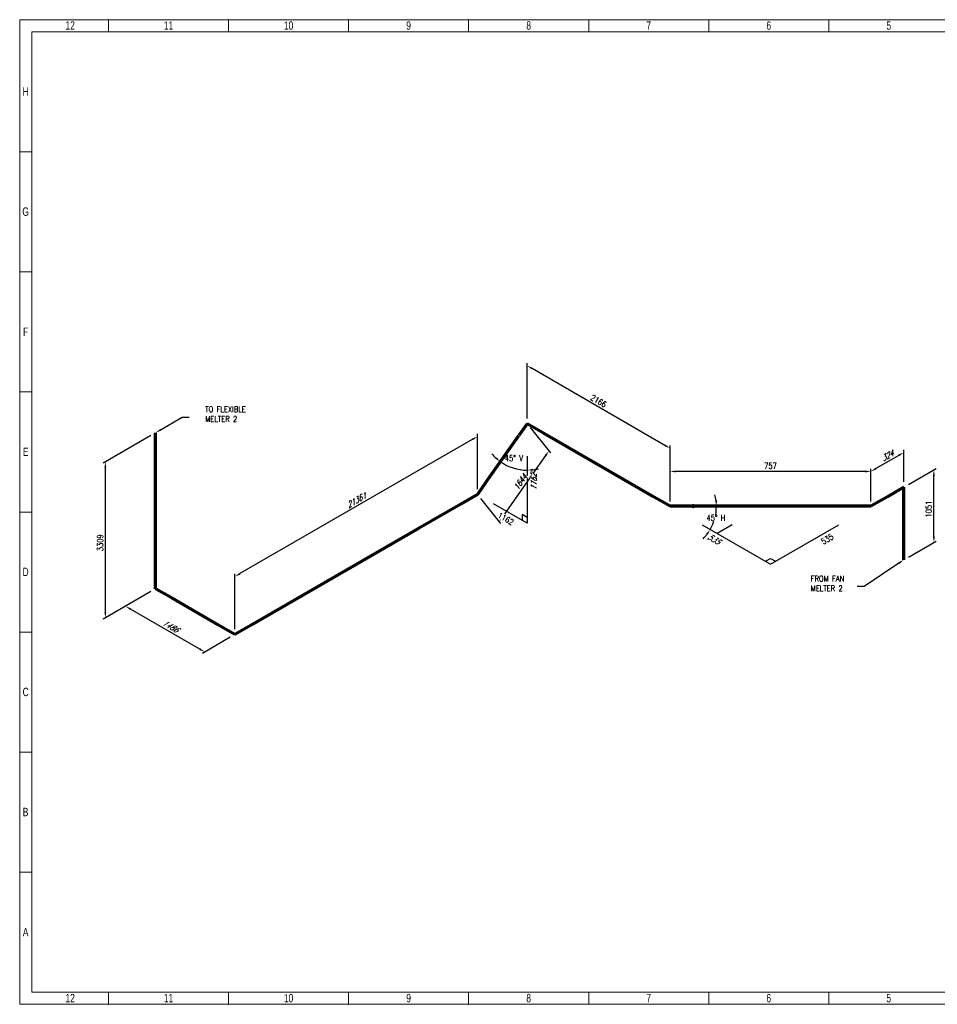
# Model space of a CAD drawing. Header units: millimetres. Extents: x 0 to 594, y 0 to 424.
# Tile 1 of 14: x 0 to 396, y 0 to 424. Entities that reach past the tile are written whole.
import ezdxf
from ezdxf import colors
from ezdxf.entities.mleader import LeaderData, LeaderLine
from ezdxf.math import Vec2, Vec3

# ---------------------------------------------------------------- set-up
doc = ezdxf.new("R2010")
doc.units = ezdxf.units.MM
doc.header["$LTSCALE"] = 0.25
for name, color, linetype in [('Annotation', 7, 'Continuous'), ('Dimension', 1, 'Continuous'), ('Skew Box', 7, 'Continuous'), ('Weld', 1, 'Continuous')]:
    doc.layers.add(name, color=color, linetype=linetype)
doc.layers.add('Pipe', color=3, linetype='Continuous', lineweight=70)
doc.styles.add('AdskIsoAnnotation', font='romans.shx', dxfattribs={"width": 0.8, "height": 1})
doc.styles.add('AdskIsoMetric', font='romans.shx', dxfattribs={"width": 0.8, "height": 2.5})
doc.styles.add('AdskIsoMetric-30', font='romans.shx', dxfattribs={"width": 0.8, "height": 2.5})
doc.styles.add('AdskIsoMetric16', font='romans.shx', dxfattribs={"width": 0.8, "oblique": 16.10211, "height": 2.5})
doc.styles.add('AdskIsoMetric30', font='romans.shx', dxfattribs={"width": 0.8, "oblique": 30, "height": 2.5})
doc.styles.add('SLDTEXTSTYLE3', font='TXT', dxfattribs={"width": 0.75})
doc.styles.get("Standard").update_dxf_attribs({"font": 'arial.ttf'})
doc.dimstyles.new('AdskIsoMetric', dxfattribs={"dimtxt": 2.5, "dimasz": 2.5, "dimexe": 1, "dimexo": 2, "dimgap": 0.8, "dimtad": 1, "dimdec": 0, "dimrnd": 1, "dimzin": 0, "dimdsep": 46, "dimtxsty": 'AdskIsoMetric', "dimcen": 0, "dimclrt": 7, "dimadec": 0, "dimazin": 0, "dimtfac": 1, "dimtdec": 0, "dimtmove": 1, "dimatfit": 3, "dimfxl": 1, "dimtfill": 1, "dimfrac": 2, "dimtolj": 1, "dimtzin": 0, "dimarcsym": 0})

# ---------------------------------------------------------------- blocks, each defined once
blk = doc.blocks.new('*D26')
at = {"layer": 'Defpoints', "color": 0, "transparency": 16777216}
for p in [(218.72, 250.18), (207.22, 233.82), (218.72, 230.18)]:
    blk.add_point(p, dxfattribs=at)
at = {"layer": 'Dimension', "color": 0, "lineweight": -2, "transparency": 16777216}
for start, end in [(220.5628, 227.7294), (234.8961, 270), (277.1666, 284.3333)]:
    blk.add_arc((218.72, 250.18), 20, start, end, dxfattribs=at)
at = {"layer": 'Dimension', "color": 0, "transparency": 16777216}
for points in [[(205.53, 235.71), (205.01, 235.06), (207.22, 233.82)], [(221.24, 229.92), (221.19, 230.75), (218.72, 230.18)]]:
    blk.add_solid(points, dxfattribs=at)
at = {"layer": 'Dimension', "color": 7, "transparency": 16777216, "insert": (213.03, 235.33), "char_height": 2.5, "attachment_point": 5, "style": 'AdskIsoMetric', "bg_fill": 3, "box_fill_scale": 1.1, "bg_fill_color": 256, "bg_fill_true_color": 13158600, "bg_fill_transparency": 0}
blk.add_mtext('\\A1;45° V', dxfattribs=at)
at = {"layer": 'Defpoints', "color": 0, "transparency": 16777216}
blk.add_point((214.67, 230.6), dxfattribs=at)
blk = doc.blocks.new('*D27')
at = {"layer": 'Defpoints', "color": 0, "transparency": 16777216}
blk.add_point((280.32, 214.62), dxfattribs=at)
at = {"layer": 'Dimension', "color": 0, "lineweight": -2, "transparency": 16777216}
for start, end in [(7.1666, 14.3333), (330, 360), (315.6667, 322.8334)]:
    blk.add_arc((280.32, 214.62), 20, start, end, dxfattribs=at)
at = {"layer": 'Dimension', "color": 0, "transparency": 16777216}
for points in [[(300.58, 217.14), (299.74, 217.09), (300.32, 214.62)], [(295.91, 202.77), (296.6, 202.31), (297.64, 204.62)]]:
    blk.add_solid(points, dxfattribs=at)
at = {"layer": 'Dimension', "color": 7, "transparency": 16777216, "insert": (300.13, 209.63), "char_height": 2.5, "attachment_point": 5, "style": 'AdskIsoMetric', "bg_fill": 3, "box_fill_scale": 1.1, "bg_fill_color": 256, "bg_fill_true_color": 13158600, "bg_fill_transparency": 0}
blk.add_mtext('\\A1;45° H', dxfattribs=at)
at = {"layer": 'Defpoints', "color": 0, "transparency": 16777216}
for p in [(300.32, 214.62), (297.64, 204.62), (299.11, 207.78)]:
    blk.add_point(p, dxfattribs=at)
blk = doc.blocks.new('*D28')
at = {"layer": 'Defpoints', "color": 0, "transparency": 16777216}
for p in [(394.06, 230.28), (381.07, 222.78), (381.07, 191.53)]:
    blk.add_point(p, dxfattribs=at)
at = {"layer": 'Dimension', "color": 0, "lineweight": -2, "transparency": 16777216}
for p, q in [((383.07, 223.94), (395.06, 230.86)), ((394.06, 201.53), (394.06, 227.78)), ((383.07, 192.69), (395.06, 199.61))]:
    blk.add_line(p, q, dxfattribs=at)
at = {"layer": 'Dimension', "color": 0, "transparency": 16777216}
for points in [[(393.65, 227.78), (394.48, 227.78), (394.06, 230.28)], [(393.65, 201.53), (394.48, 201.53), (394.06, 199.03)]]:
    blk.add_solid(points, dxfattribs=at)
at = {"layer": 'Dimension', "color": 7, "transparency": 16777216, "insert": (391.82, 213.37), "char_height": 2.5, "attachment_point": 5, "rotation": 90, "style": 'AdskIsoMetric-30', "bg_fill": 3, "box_fill_scale": 1.1, "bg_fill_color": 256, "bg_fill_true_color": 13158600, "bg_fill_transparency": 0}
blk.add_mtext('\\A1;1051', dxfattribs=at)
blk = doc.blocks.new('*D29')
at = {"layer": 'Defpoints', "color": 0, "transparency": 16777216}
for p in [(366.93, 229.62), (381.07, 222.78), (366.93, 214.62)]:
    blk.add_point(p, dxfattribs=at)
at = {"layer": 'Dimension', "color": 0, "lineweight": -2, "transparency": 16777216}
for p, q in [((381.07, 225.09), (381.07, 238.94)), ((378.91, 236.53), (369.1, 230.87)), ((366.93, 216.93), (366.93, 230.77))]:
    blk.add_line(p, q, dxfattribs=at)
at = {"layer": 'Dimension', "color": 0, "transparency": 16777216}
blk.add_solid([(368.89, 231.23), (369.31, 230.51), (366.93, 229.62)], dxfattribs=at)
at = {"layer": 'Dimension', "color": 7, "transparency": 16777216, "insert": (374, 236.29), "char_height": 2.5, "attachment_point": 5, "rotation": 30, "style": 'AdskIsoMetric30', "bg_fill": 3, "box_fill_scale": 1.1, "bg_fill_color": 256, "bg_fill_true_color": 13158600, "bg_fill_transparency": 0}
blk.add_mtext('\\A1;324', dxfattribs=at)
at = {"layer": 'Dimension', "color": 0, "transparency": 16777216}
blk.add_solid([(378.7, 236.9), (379.12, 236.17), (381.07, 237.78)], dxfattribs=at)
blk = doc.blocks.new('*D30')
at = {"layer": 'Defpoints', "color": 0, "transparency": 16777216}
for p in [(280.32, 229.62), (280.32, 214.62), (366.93, 214.62)]:
    blk.add_point(p, dxfattribs=at)
at = {"layer": 'Dimension', "color": 0, "lineweight": -2, "transparency": 16777216}
for p, q in [((280.32, 216.62), (280.32, 230.62)), ((364.43, 229.62), (282.82, 229.62)), ((366.93, 216.62), (366.93, 230.62))]:
    blk.add_line(p, q, dxfattribs=at)
at = {"layer": 'Dimension', "color": 0, "transparency": 16777216}
for points in [[(282.82, 230.04), (282.82, 229.2), (280.32, 229.62)], [(364.43, 230.04), (364.43, 229.2), (366.93, 229.62)]]:
    blk.add_solid(points, dxfattribs=at)
at = {"layer": 'Dimension', "color": 7, "transparency": 16777216, "insert": (323.62, 232.01), "char_height": 2.5, "attachment_point": 5, "style": 'AdskIsoMetric', "bg_fill": 3, "box_fill_scale": 1.1, "bg_fill_color": 256, "bg_fill_true_color": 13158600, "bg_fill_transparency": 0}
blk.add_mtext('\\A1;757', dxfattribs=at)
blk = doc.blocks.new('*D33')
at = {"layer": 'Defpoints', "color": 0, "transparency": 16777216}
for p in [(218.72, 275.18), (218.72, 250.18), (280.32, 214.62)]:
    blk.add_point(p, dxfattribs=at)
at = {"layer": 'Dimension', "color": 0, "lineweight": -2, "transparency": 16777216}
for p, q in [((218.72, 252.49), (218.72, 276.34)), ((278.15, 240.87), (220.89, 273.93)), ((280.32, 216.93), (280.32, 240.77))]:
    blk.add_line(p, q, dxfattribs=at)
at = {"layer": 'Dimension', "color": 0, "transparency": 16777216}
for points in [[(221.1, 274.29), (220.68, 273.57), (218.72, 275.18)], [(278.36, 241.23), (277.94, 240.51), (280.32, 239.62)]]:
    blk.add_solid(points, dxfattribs=at)
at = {"layer": 'Dimension', "color": 7, "transparency": 16777216, "insert": (249.52, 259.99), "char_height": 2.5, "attachment_point": 5, "rotation": 330, "style": 'AdskIsoMetric-30', "bg_fill": 3, "box_fill_scale": 1.1, "bg_fill_color": 256, "bg_fill_true_color": 13158600, "bg_fill_transparency": 0}
blk.add_mtext('\\A1;2166', dxfattribs=at)
blk = doc.blocks.new('*D34')
at = {"layer": 'Defpoints', "color": 0, "transparency": 16777216}
for p in [(218.72, 250.18), (197.27, 219.65), (206.66, 207.96)]:
    blk.add_point(p, dxfattribs=at)
at = {"layer": 'Dimension', "color": 0, "lineweight": -2, "transparency": 16777216}
for p, q in [((220.03, 248.56), (228.77, 237.68)), ((226.68, 236.44), (208.1, 210.01)), ((198.57, 218.03), (207.32, 207.15))]:
    blk.add_line(p, q, dxfattribs=at)
at = {"layer": 'Dimension', "color": 0, "transparency": 16777216}
for points in [[(226.34, 236.68), (227.02, 236.2), (228.12, 238.49)], [(207.76, 210.25), (208.44, 209.77), (206.66, 207.96)]]:
    blk.add_solid(points, dxfattribs=at)
at = {"layer": 'Dimension', "color": 7, "transparency": 16777216, "insert": (215.86, 225.13), "char_height": 2.5, "attachment_point": 5, "rotation": 54.8961, "style": 'AdskIsoMetric16', "bg_fill": 3, "box_fill_scale": 1.1, "bg_fill_color": 256, "bg_fill_true_color": 13158600, "bg_fill_transparency": 0}
blk.add_mtext('\\A1;1644', dxfattribs=at)
blk = doc.blocks.new('*D39')
at = {"layer": 'Defpoints', "color": 0, "transparency": 16777216}
for p in [(197.27, 219.65), (92.76, 184.32), (92.76, 159.32)]:
    blk.add_point(p, dxfattribs=at)
at = {"layer": 'Dimension', "color": 0, "lineweight": -2, "transparency": 16777216}
for p, q in [((195.1, 243.4), (94.93, 185.57)), ((197.27, 221.96), (197.27, 245.81)), ((92.76, 161.63), (92.76, 185.47))]:
    blk.add_line(p, q, dxfattribs=at)
at = {"layer": 'Dimension', "color": 0, "transparency": 16777216}
for points in [[(194.89, 243.77), (195.31, 243.04), (197.27, 244.65)], [(94.72, 185.93), (95.14, 185.21), (92.76, 184.32)]]:
    blk.add_solid(points, dxfattribs=at)
at = {"layer": 'Dimension', "color": 7, "transparency": 16777216, "insert": (145.01, 217.07), "char_height": 2.5, "attachment_point": 5, "rotation": 30, "style": 'AdskIsoMetric30', "bg_fill": 3, "box_fill_scale": 1.1, "bg_fill_color": 256, "bg_fill_true_color": 13158600, "bg_fill_transparency": 0}
blk.add_mtext('\\A1;21361', dxfattribs=at)
blk = doc.blocks.new('*D40')
at = {"layer": 'Defpoints', "color": 0, "transparency": 16777216}
for p in [(58.59, 179.05), (45.6, 171.55), (92.76, 159.32)]:
    blk.add_point(p, dxfattribs=at)
at = {"layer": 'Dimension', "color": 0, "lineweight": -2, "transparency": 16777216}
for p, q in [((56.59, 177.9), (44.6, 170.97)), ((77.61, 153.07), (47.76, 170.3)), ((90.76, 158.16), (78.77, 151.24))]:
    blk.add_line(p, q, dxfattribs=at)
at = {"layer": 'Dimension', "color": 0, "transparency": 16777216}
for points in [[(47.97, 170.66), (47.55, 169.94), (45.6, 171.55)], [(77.82, 153.43), (77.4, 152.71), (79.77, 151.82)]]:
    blk.add_solid(points, dxfattribs=at)
at = {"layer": 'Dimension', "color": 7, "transparency": 16777216, "insert": (64.92, 162.98), "char_height": 2.5, "attachment_point": 5, "rotation": 330, "style": 'AdskIsoMetric30', "bg_fill": 3, "box_fill_scale": 1.1, "bg_fill_color": 256, "bg_fill_true_color": 13158600, "bg_fill_transparency": 0}
blk.add_mtext('\\A1;1486', dxfattribs=at)
blk = doc.blocks.new('*D43')
at = {"layer": 'Defpoints', "color": 0, "transparency": 16777216}
for p in [(58.59, 246.28), (36.94, 233.78), (58.59, 179.05)]:
    blk.add_point(p, dxfattribs=at)
at = {"layer": 'Dimension', "color": 0, "lineweight": -2, "transparency": 16777216}
for p, q in [((56.59, 245.13), (35.94, 233.2)), ((36.94, 169.05), (36.94, 231.28)), ((56.59, 177.9), (35.94, 165.97))]:
    blk.add_line(p, q, dxfattribs=at)
at = {"layer": 'Dimension', "color": 0, "transparency": 16777216}
for points in [[(36.52, 231.28), (37.35, 231.28), (36.94, 233.78)], [(36.52, 169.05), (37.35, 169.05), (36.94, 166.55)]]:
    blk.add_solid(points, dxfattribs=at)
at = {"layer": 'Dimension', "color": 7, "transparency": 16777216, "insert": (34.7, 198.87), "char_height": 2.5, "attachment_point": 5, "rotation": 90, "style": 'AdskIsoMetric-30', "bg_fill": 3, "box_fill_scale": 1.1, "bg_fill_color": 256, "bg_fill_true_color": 13158600, "bg_fill_transparency": 0}
blk.add_mtext('\\A1;3309', dxfattribs=at)
blk = doc.blocks.new('*D44')
at = {"layer": 'Defpoints', "color": 0, "transparency": 16777216}
for p in [(197.27, 219.65), (197.27, 219.65), (218.72, 207.27)]:
    blk.add_point(p, dxfattribs=at)
at = {"layer": 'Dimension', "color": 7, "transparency": 16777216, "insert": (209.53, 209.29), "char_height": 2.5, "attachment_point": 5, "rotation": 330, "style": 'AdskIsoMetric-30', "bg_fill": 3, "box_fill_scale": 1.1, "bg_fill_color": 256, "bg_fill_true_color": 13158600, "bg_fill_transparency": 0}
blk.add_mtext('\\A1;1162', dxfattribs=at)
blk = doc.blocks.new('*D45')
at = {"layer": 'Defpoints', "color": 0, "transparency": 16777216}
for p in [(218.72, 250.18), (218.72, 207.27), (218.72, 207.27)]:
    blk.add_point(p, dxfattribs=at)
at = {"layer": 'Dimension', "color": 7, "transparency": 16777216, "insert": (221.57, 225.05), "char_height": 2.5, "attachment_point": 5, "rotation": 90, "style": 'AdskIsoMetric30', "bg_fill": 3, "box_fill_scale": 1.1, "bg_fill_color": 256, "bg_fill_true_color": 13158600, "bg_fill_transparency": 0}
blk.add_mtext('\\A1;1162', dxfattribs=at)
blk = doc.blocks.new('*D46')
at = {"layer": 'Defpoints', "color": 0, "transparency": 16777216}
for p in [(280.32, 214.62), (323.62, 189.62), (323.62, 189.62)]:
    blk.add_point(p, dxfattribs=at)
at = {"layer": 'Dimension', "color": 7, "transparency": 16777216, "insert": (299.12, 200.48), "char_height": 2.5, "attachment_point": 5, "rotation": 330, "style": 'AdskIsoMetric30', "bg_fill": 3, "box_fill_scale": 1.1, "bg_fill_color": 256, "bg_fill_true_color": 13158600, "bg_fill_transparency": 0}
blk.add_mtext('\\A1;535', dxfattribs=at)
blk = doc.blocks.new('*D47')
at = {"layer": 'Defpoints', "color": 0, "transparency": 16777216}
for p in [(366.93, 214.62), (366.93, 214.62), (323.62, 189.62)]:
    blk.add_point(p, dxfattribs=at)
at = {"layer": 'Dimension', "color": 7, "transparency": 16777216, "insert": (348.12, 200.48), "char_height": 2.5, "attachment_point": 5, "rotation": 30, "style": 'AdskIsoMetric-30', "bg_fill": 3, "box_fill_scale": 1.1, "bg_fill_color": 256, "bg_fill_true_color": 13158600, "bg_fill_transparency": 0}
blk.add_mtext('\\A1;535', dxfattribs=at)
blk = doc.blocks.new('Elbow-1-Iso2DSkew90')
at = {"color": 0, "linetype": 'ByBlock', "lineweight": -2, "extrusion": (-7.20283e-12, -0.816497, -0.57735)}
for p, q in [((0, 0), (-7.07, 4.08)), ((7.07, 4.08), (0, 0)), ((0, 0), (0, 0))]:
    blk.add_line(p, q, dxfattribs=at)
blk = doc.blocks.new('Elbow-2-Iso2DSkew90')
at = {"color": 0, "linetype": 'ByBlock', "lineweight": -2, "extrusion": (0.707107, 0.408248, -0.57735)}
for p, q in [((0, 0), (0, 8.16)), ((0, 0), (0, 0)), ((7.07, -4.08), (0, 0))]:
    blk.add_line(p, q, dxfattribs=at)
blk = doc.blocks.new('Elbow-1-Iso2DSkew150')
at = {"color": 0, "linetype": 'ByBlock', "lineweight": -2, "extrusion": (-0.612372, 0.761802, -0.211325)}
for p, q in [((3.54, 5.03), (0, 0)), ((0, 0), (-7.07, -4.08)), ((0, 0), (0, 0))]:
    blk.add_line(p, q, dxfattribs=at)
blk = doc.blocks.new('Elbow-3-Iso2DSkew90')
at = {"color": 0, "linetype": 'ByBlock', "lineweight": -2, "extrusion": (-1.16415e-11, -0.816497, -0.57735)}
for p, q in [((0, 0), (-7.07, 4.08)), ((0, 0), (0, 0)), ((10, 0), (0, 0))]:
    blk.add_line(p, q, dxfattribs=at)
blk = doc.blocks.new('Elbow-4-Iso2DSkew90')
at = {"color": 0, "linetype": 'ByBlock', "lineweight": -2, "extrusion": (-0.707107, -0.408248, 0.57735)}
for p, q in [((0, 0), (-3.54, -5.03)), ((0, 0), (0, 0)), ((7.07, -4.08), (0, 0))]:
    blk.add_line(p, q, dxfattribs=at)
blk = doc.blocks.new('Elbow-5-Iso2DSkew90')
at = {"color": 0, "linetype": 'ByBlock', "lineweight": -2, "extrusion": (-1.16415e-11, -0.816497, -0.57735)}
for p, q in [((0, 0), (-10, 0)), ((7.07, 4.08), (0, 0)), ((0, 0), (0, 0))]:
    blk.add_line(p, q, dxfattribs=at)
blk = doc.blocks.new('Elbow-1-Iso2DSkew0')
at = {"color": 0, "linetype": 'ByBlock', "lineweight": -2, "extrusion": (0.707107, -0.408248, 0.57735)}
for p, q in [((0, 0), (-7.07, -4.08)), ((0, 0), (0, 0)), ((0, -8.16), (0, 0))]:
    blk.add_line(p, q, dxfattribs=at)
blk = doc.blocks.new('Buttweld')
at = {"lineweight": -2}
blk.add_hatch(color=0, dxfattribs=at).paths.add_polyline_path([(0.044, -0.003), (0.043, 0.005), (0.041, 0.013), (0.038, 0.02), (0.033, 0.026), (0.028, 0.032), (0.021, 0.037), (0.014, 0.04), (0.007, 0.042), (-0.001, 0.043), (-0.009, 0.042), (-0.017, 0.04), (-0.024, 0.037), (-0.03, 0.032), (-0.036, 0.026), (-0.04, 0.02), (-0.044, 0.013), (-0.046, 0.005), (-0.047, -0.003), (-0.046, -0.01), (-0.044, -0.018), (-0.04, -0.025), (-0.036, -0.032), (-0.03, -0.037), (-0.024, -0.042), (-0.017, -0.045), (-0.009, -0.047), (-0.001, -0.048), (0.007, -0.047), (0.014, -0.045), (0.021, -0.042), (0.028, -0.037), (0.033, -0.032), (0.038, -0.025), (0.041, -0.018), (0.043, -0.01)], is_closed=False, flags=0)
blk = doc.blocks.new('cajetin')
at = {"color": 7, "linetype": 'Continuous', "lineweight": 18}
for p, q in [((0, 0), (0, 615)), ((0, 615), (861, 615)), ((55.5, 607.5), (55.5, 615)), ((130.5, 607.5), (130.5, 615)), ((205.5, 607.5), (205.5, 615)), ((280.5, 607.5), (280.5, 615)), ((355.5, 607.5), (355.5, 615)), ((430.5, 607.5), (430.5, 615)), ((505.5, 607.5), (505.5, 615)), ((7.5, 7.5), (7.5, 607.5)), ((7.5, 607.5), (853.5, 607.5)), ((430.5, 607.5), (430.5, 607.5)), ((7.5, 532.5), (0, 532.5)), ((7.5, 457.5), (0, 457.5)), ((7.5, 382.5), (0, 382.5)), ((7.5, 307.5), (0, 307.5)), ((7.5, 307.5), (7.5, 307.5)), ((7.5, 232.5), (0, 232.5)), ((7.5, 157.5), (0, 157.5)), ((7.5, 82.5), (0, 82.5)), ((853.5, 7.5), (7.5, 7.5)), ((55.5, 7.5), (55.5, 0)), ((130.5, 7.5), (130.5, 0)), ((205.5, 7.5), (205.5, 0)), ((280.5, 7.5), (280.5, 0)), ((355.5, 7.5), (355.5, 0)), ((430.5, 7.5), (430.5, 7.5)), ((430.5, 7.5), (430.5, 0)), ((505.5, 7.5), (505.5, 0)), ((861, 0), (0, 0))]:
    blk.add_line(p, q, dxfattribs=at)
at = {"color": 7, "linetype": 'Continuous', "lineweight": 0, "char_height": 5.25, "attachment_point": 2, "style": 'SLDTEXTSTYLE3'}
for s, insert in [('12', (31.51, 613.99)), ('11', (93.01, 613.99)), ('10', (168.01, 613.99)), ('9', (243.01, 613.99)), ('8', (318.01, 613.99)), ('7', (393.01, 613.99)), ('6', (468.01, 613.99)), ('5', (543.01, 613.99)), ('H', (3.75, 572.74)), ('G', (3.68, 497.74)), ('F', (3.71, 422.74)), ('E', (3.74, 347.74)), ('D', (3.68, 272.74)), ('C', (3.73, 197.74)), ('B', (3.69, 122.74)), ('A', (3.7, 47.74)), ('12', (31.51, 6.49)), ('11', (93.01, 6.49)), ('10', (168.01, 6.49)), ('9', (243.01, 6.49)), ('8', (318.01, 6.49)), ('7', (393.01, 6.49)), ('6', (468.01, 6.49)), ('5', (543.01, 6.49))]:
    blk.add_mtext(s, dxfattribs=dict(at, insert=insert))

msp = doc.modelspace()

# ---------------------------------------------------------------- hatches: boundary and pattern name
at = {"layer": 'Skew Box', "extrusion": (-3.65624e-13, -2.93728e-13, -1)}
h = msp.add_hatch(dxfattribs=at)
h.set_pattern_fill('LINE', color=256, angle=30, style=0)
h.paths.add_polyline_path([(-218.7234, 227.1056), (-218.7234, 229.0184), (-215.0981, 231.1115), (-214.1417, 229.7508)], flags=0)
at = {"layer": 'Skew Box', "extrusion": (4.8564e-14, -8.29786e-14, -1)}
h = msp.add_hatch(dxfattribs=at)
h.set_pattern_fill('LINE', color=256, angle=150, style=0)
h.paths.add_polyline_path([(-300.3215, 203.0699), (-301.5356, 202.3689), (-308.8985, 206.6199), (-306.4703, 206.6199)], flags=0)

# ---------------------------------------------------------------- linework, layer by layer
at = {"layer": 'Skew Box', "elevation": 0}
msp.add_lwpolyline([(218.7234, 236.269), (218.7234, 207.2666), (204.2222, 215.6389)], dxfattribs=at)
at = {"layer": 'Skew Box', "color": 1}
msp.add_lwpolyline([(218.7234, 209.8066), (216.5237, 211.0766), (216.5237, 208.5366)], dxfattribs=at)
at = {"layer": 'Skew Box', "extrusion": (4.8564e-14, -8.29786e-14, -1)}
msp.add_lwpolyline([(-294.1727, 206.6199), (-323.6243, 189.616), (-353.0758, 206.6199)], dxfattribs=at)
at = {"layer": 'Skew Box', "color": 1, "extrusion": (4.8564e-14, -8.29786e-14, -1)}
msp.add_lwpolyline([(-321.4246, 190.886), (-323.6243, 192.156), (-325.824, 190.886)], dxfattribs=at)

# ---------------------------------------------------------------- leaders
at = {"layer": 'Annotation'}
ml = msp.add_multileader_mtext('Standard', dxfattribs=at)
ml.set_content('')
ml.set_leader_properties()
ml.build(insert=Vec2(0, 0))
ml.multileader.update_dxf_attribs({"dogleg_length": 3.0619, "arrow_head_size": 2.5})
ctx = ml.context
ctx.base_point, ctx.arrow_head_size = Vec3(66.9381, 253), 2.5
notes = []
notes.append((ctx, [(0, (1, 1, 0), (70, 253), (1, 0), 3.0619, [(0, [(58.5859, 246.2803)], 0, [])])]))
ctx.mtext, ml.multileader.dxf.content_type = None, 0
ml = msp.add_multileader_mtext('Standard', dxfattribs=at)
ml.set_content('')
ml.set_leader_properties()
ml.build(insert=Vec2(0, 0))
ml.multileader.update_dxf_attribs({"dogleg_length": 3.0619, "arrow_head_size": 2.5})
ctx = ml.context
ctx.base_point, ctx.arrow_head_size = Vec3(360.9381, 180), 2.5
notes.append((ctx, [(0, (1, 1, 0), (364, 180), (-1, 0), 3.0619, [(0, [(381.0743, 191.5335)], 0, [])])]))
ctx.mtext, ml.multileader.dxf.content_type = None, 0
for ctx, leaders in notes:
    for number, flags, end, landing, length, lines in leaders:
        leader = LeaderData()
        leader.index, (leader.has_last_leader_line, leader.has_dogleg_vector, leader.attachment_direction) = number, flags
        leader.last_leader_point, leader.dogleg_vector, leader.dogleg_length = Vec3(end), Vec3(landing), length
        for number, points, colour, breaks in lines:
            line = LeaderLine()
            line.index, line.vertices, line.color, line.breaks = number, Vec3.list(points), colors.encode_raw_color(colour), breaks
            leader.lines.append(line)
        ctx.leaders.append(leader)

# ---------------------------------------------------------------- next in the draw order: dimensions: what is measured, and where the dimension line sits
at = {"layer": 'Dimension'}
for base, center, p1, p2, text, override, picture, middle in [((214.6672, 230.5962), (218.7234, 250.1806), (218.7234, 230.1806), (207.2222, 233.8183), '45° V', {"dimexe": 20, "dimexo": 0, "dimtad": 4, "dimtih": 0, "dimse1": 1, "dimse2": 1, "dimsd1": 0, "dimsd2": 0}, '*D26', (213.0285, 235.3338)), ((299.1102, 207.7795), (280.3163, 214.6199), (297.6368, 204.6199), (300.3163, 214.6199), '45° H', {"dimexe": 20, "dimexo": 0, "dimtad": 1, "dimtih": 0, "dimse1": 1, "dimse2": 1, "dimsd1": 0, "dimsd2": 0}, '*D27', (300.1313, 209.6328))]:
    dim = msp.add_angular_dim_3p(base=base, center=center, p1=p1, p2=p2, text=text, dimstyle='AdskIsoMetric', override=override, dxfattribs=at)
    dim.commit()
    dim.dimension.update_dxf_attribs({"geometry": picture, "text_midpoint": middle, "dimtype": 165})
dim = msp.add_linear_dim(base=(394.0647, 230.2848), p1=(381.0743, 191.5335), p2=(381.0743, 222.7848), angle=90, text='1051', dimstyle='AdskIsoMetric', override={"dimtad": 0, "dimlfac": 33.627674, "dimtxsty": 'AdskIsoMetric-30', "dimse1": 0, "dimse2": 0, "dimsd1": 0, "dimsd2": 0, "dimtmove": 1}, dxfattribs=at)
dim.commit()
dim.dimension.update_dxf_attribs({"geometry": '*D28', "text_midpoint": (391.8248, 213.366), "dimtype": 160})

# ---------------------------------------------------------------- next in the draw order: dimensions: what is measured, and where the dimension line sits
dim = msp.add_linear_dim(base=(366.9322, 229.6199), p1=(381.0743, 222.7848), p2=(366.9322, 214.6199), angle=210, text='324', dimstyle='AdskIsoMetric', override={"dimtad": 0, "dimlfac": 19.831681, "dimtxsty": 'AdskIsoMetric30', "dimse1": 0, "dimse2": 0, "dimsd1": 0, "dimsd2": 0, "dimtmove": 1}, dxfattribs=at)
dim.commit()
dim.dimension.update_dxf_attribs({"geometry": '*D29', "text_midpoint": (374.0033, 236.2887), "dimtype": 160})

# ---------------------------------------------------------------- next in the draw order: linework, layer by layer
at = {"layer": 'Pipe'}
msp.add_lwpolyline([(381.0743, 191.5335), (381.0743, 214.6199)], dxfattribs=at)

# ---------------------------------------------------------------- next in the draw order: block references
msp.add_blockref('Elbow-1-Iso2DSkew0', (381.0743, 222.7848), dxfattribs=at)

# ---------------------------------------------------------------- next in the draw order: dimensions: what is measured, and where the dimension line sits
at = {"layer": 'Dimension'}
dim = msp.add_linear_dim(base=(280.3163, 229.6199), p1=(366.9322, 214.6199), p2=(280.3163, 214.6199), angle=180, text='757', dimstyle='AdskIsoMetric', override={"dimtad": 0, "dimlfac": 8.734268, "dimtxsty": 'AdskIsoMetric', "dimse1": 0, "dimse2": 0, "dimsd1": 0, "dimsd2": 0, "dimtmove": 1}, dxfattribs=at)
dim.commit()
dim.dimension.update_dxf_attribs({"geometry": '*D30', "text_midpoint": (323.6243, 232.0129), "dimtype": 160})

# ---------------------------------------------------------------- next in the draw order: dimensions: what is measured, and where the dimension line sits
dim = msp.add_linear_dim(base=(218.7234, 275.1806), p1=(280.3163, 214.6199), p2=(218.7234, 250.1806), angle=150, text='2166', dimstyle='AdskIsoMetric', override={"dimtad": 0, "dimlfac": 30.458784, "dimtxsty": 'AdskIsoMetric-30', "dimse1": 0, "dimse2": 0, "dimsd1": 0, "dimsd2": 0, "dimtmove": 1}, dxfattribs=at)
dim.commit()
dim.dimension.update_dxf_attribs({"geometry": '*D33', "text_midpoint": (249.5199, 259.9866), "dimtype": 160})

# ---------------------------------------------------------------- next in the draw order: dimensions: what is measured, and where the dimension line sits
for base, p1, p2, angle, text, override, picture, middle in [((206.6643, 207.9638), (218.7234, 250.1806), (197.2665, 219.6548), 234.896089, '1644', {"dimtad": 0, "dimlfac": 44.049577, "dimtxsty": 'AdskIsoMetric16', "dimse1": 0, "dimse2": 0, "dimsd1": 0, "dimsd2": 0, "dimtmove": 1}, '*D34', (215.8615, 225.1315)), ((323.6234, 189.6155), (280.3163, 214.6199), (323.6243, 189.616), 330, '535', {"dimtad": 0, "dimlfac": 10.69725, "dimtxsty": 'AdskIsoMetric30', "dimse1": 1, "dimse2": 1, "dimsd1": 1, "dimsd2": 1, "dimtmove": 2}, '*D46', (299.1246, 200.475))]:
    dim = msp.add_linear_dim(base=base, p1=p1, p2=p2, angle=angle, text=text, dimstyle='AdskIsoMetric', override=override, dxfattribs=at)
    dim.commit()
    dim.dimension.update_dxf_attribs({"geometry": picture, "text_midpoint": middle, "dimtype": 160})

# ---------------------------------------------------------------- next in the draw order: linework, layer by layer
at = {"layer": 'Pipe'}
for points in [[(273.2452, 218.7024), (225.7945, 246.0981)], [(200.802, 224.6847), (215.1879, 245.1507)]]:
    msp.add_lwpolyline(points, dxfattribs=at)

# ---------------------------------------------------------------- next in the draw order: block references
msp.add_blockref('Elbow-3-Iso2DSkew90', (280.3163, 214.6199), dxfattribs=at)
at = {"layer": 'Weld', "xscale": 20, "yscale": 20, "zscale": 20, "rotation": 180}
msp.add_blockref('Buttweld', (290.3163, 214.6199), dxfattribs=at)

# ---------------------------------------------------------------- next in the draw order: dimensions: what is measured, and where the dimension line sits
at = {"layer": 'Dimension'}
for base, p1, p2, angle, text, override, picture, middle in [((92.7625, 184.3194), (197.2665, 219.6548), (92.7625, 159.3194), 210, '21361', {"dimtad": 0, "dimlfac": 177.018134, "dimtxsty": 'AdskIsoMetric30', "dimse1": 0, "dimse2": 0, "dimsd1": 0, "dimsd2": 0, "dimtmove": 1}, '*D39', (145.0145, 217.0735)), ((366.9331, 214.6194), (323.6243, 189.616), (366.9322, 214.6199), 30, '535', {"dimtad": 0, "dimlfac": 10.69725, "dimtxsty": 'AdskIsoMetric-30', "dimse1": 1, "dimse2": 1, "dimsd1": 1, "dimsd2": 1, "dimtmove": 2}, '*D47', (348.1239, 200.475))]:
    dim = msp.add_linear_dim(base=base, p1=p1, p2=p2, angle=angle, text=text, dimstyle='AdskIsoMetric', override=override, dxfattribs=at)
    dim.commit()
    dim.dimension.update_dxf_attribs({"geometry": picture, "text_midpoint": middle, "dimtype": 160})

# ---------------------------------------------------------------- next in the draw order: linework, layer by layer
at = {"layer": 'Pipe'}
for points in [[(190.1954, 215.5723), (171.8403, 204.9751)], [(356.9322, 214.6199), (290.3163, 214.6199)], [(171.8403, 204.9751), (131.16, 181.4883)], [(131.16, 181.4883), (99.8336, 163.4019)]]:
    msp.add_lwpolyline(points, dxfattribs=at)

# ---------------------------------------------------------------- next in the draw order: block references
msp.add_blockref('Elbow-5-Iso2DSkew90', (366.9322, 214.6199), dxfattribs=at)

# ---------------------------------------------------------------- next in the draw order: dimensions: what is measured, and where the dimension line sits
at = {"layer": 'Dimension'}
for base, p1, p2, text, override, picture, middle in [((197.2665, 219.6538), (218.7234, 207.2666), (197.2665, 219.6548), '1162', {"dimtad": 0, "dimlfac": 46.907617, "dimtxsty": 'AdskIsoMetric-30', "dimse1": 1, "dimse2": 1, "dimsd1": 1, "dimsd2": 1, "dimtmove": 2}, '*D44', (209.5347, 209.2859)), ((45.5955, 171.5513), (92.7625, 159.3194), (58.5859, 179.0513), '1486', {"dimtad": 0, "dimlfac": 37.660653, "dimtxsty": 'AdskIsoMetric30', "dimse1": 0, "dimse2": 0, "dimsd1": 0, "dimsd2": 0, "dimtmove": 1}, '*D40', (64.9237, 162.9786))]:
    dim = msp.add_linear_dim(base=base, p1=p1, p2=p2, angle=150, text=text, dimstyle='AdskIsoMetric', override=override, dxfattribs=at)
    dim.commit()
    dim.dimension.update_dxf_attribs({"geometry": picture, "text_midpoint": middle, "dimtype": 160})

# ---------------------------------------------------------------- next in the draw order: linework, layer by layer
at = {"layer": 'Pipe'}
msp.add_lwpolyline([(85.6914, 163.4019), (65.657, 174.9688)], dxfattribs=at)

# ---------------------------------------------------------------- next in the draw order: block references
for name, p in [('Elbow-1-Iso2DSkew150', (197.2665, 219.6548)), ('Elbow-1-Iso2DSkew90', (92.7625, 159.3194))]:
    msp.add_blockref(name, p, dxfattribs=at)

# ---------------------------------------------------------------- next in the draw order: dimensions: what is measured, and where the dimension line sits
at = {"layer": 'Dimension'}
for base, p1, p2, angle, text, override, picture, middle in [((36.9353, 233.7803), (58.5859, 179.0513), (58.5859, 246.2803), 90, '3309', {"dimtad": 0, "dimlfac": 49.220787, "dimtxsty": 'AdskIsoMetric-30', "dimse1": 0, "dimse2": 0, "dimsd1": 0, "dimsd2": 0, "dimtmove": 1}, '*D43', (34.6954, 198.8726)), ((218.7243, 207.2661), (218.7234, 250.1806), (218.7234, 207.2666), 270, '1162', {"dimtad": 0, "dimlfac": 27.082129, "dimtxsty": 'AdskIsoMetric30', "dimse1": 1, "dimse2": 1, "dimsd1": 1, "dimsd2": 1, "dimtmove": 2}, '*D45', (221.5691, 225.0487))]:
    dim = msp.add_linear_dim(base=base, p1=p1, p2=p2, angle=angle, text=text, dimstyle='AdskIsoMetric', override=override, dxfattribs=at)
    dim.commit()
    dim.dimension.update_dxf_attribs({"geometry": picture, "text_midpoint": middle, "dimtype": 160})

# ---------------------------------------------------------------- next in the draw order: linework, layer by layer
at = {"layer": 'Pipe'}
for points in [[(58.5859, 210.9309), (58.5859, 246.2803)], [(58.5859, 187.2163), (58.5859, 210.9309)]]:
    msp.add_lwpolyline(points, dxfattribs=at)

# ---------------------------------------------------------------- next in the draw order: block references
at = {"xscale": 0.689895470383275, "yscale": 0.689895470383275, "zscale": 0.689895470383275}
msp.add_blockref('cajetin', (0, 0), dxfattribs=at)
at = {"layer": 'Pipe'}
for name, p in [('Elbow-4-Iso2DSkew90', (218.7234, 250.1806)), ('Elbow-2-Iso2DSkew90', (58.5859, 179.0513))]:
    msp.add_blockref(name, p, dxfattribs=at)

# ---------------------------------------------------------------- next in the draw order: texts
at = {"layer": 'Annotation', "insert": (80, 251), "char_height": 2.5, "attachment_point": 7, "style": 'AdskIsoAnnotation', "bg_fill": 3, "box_fill_scale": 1, "bg_fill_color": 256, "bg_fill_true_color": 13158600, "bg_fill_transparency": 0}
msp.add_mtext('TO FLEXIBLE\\PMELTER 2', dxfattribs=at)
at = {"layer": 'Annotation', "insert": (341, 178), "char_height": 2.5, "width": 14.857143, "attachment_point": 7, "style": 'AdskIsoAnnotation', "bg_fill": 3, "box_fill_scale": 1, "bg_fill_color": 256, "bg_fill_true_color": 13158600, "bg_fill_transparency": 0}
msp.add_mtext('FROM FAN \\PMELTER 2', dxfattribs=at)

doc.saveas('drawing.dxf')
